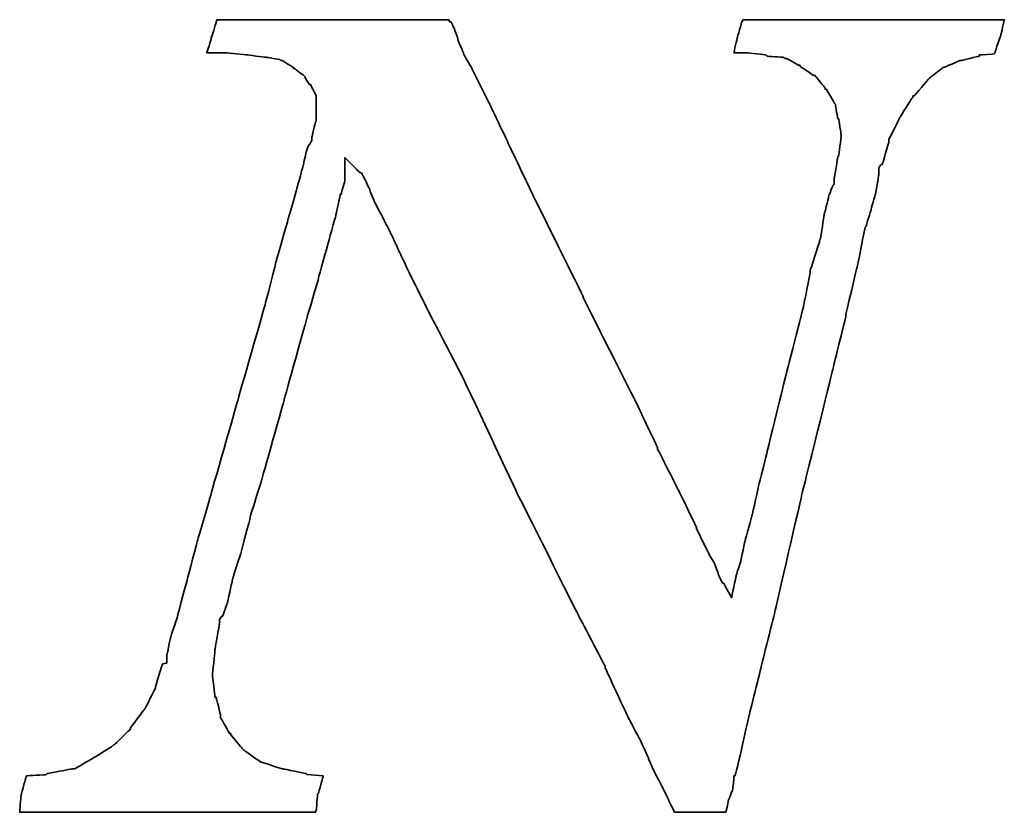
# Model space of a CAD drawing. Header units: millimetres. Extents: x 8 to 314, y 87 to 183.
# Tile 33 of 38: x 249.45 to 252.36, y 114.75 to 117.09. Entities that reach past the tile are written whole.
import ezdxf

# ---------------------------------------------------------------- set-up
doc = ezdxf.new("R2010")
doc.units = ezdxf.units.MM
doc.header["$LTSCALE"] = 0.15
doc.layers.add('DIM', color=4, linetype='CONTINUOUS')
doc.layers.add('layer 1', color=7, linetype='CONTINUOUS')

# ---------------------------------------------------------------- blocks, each defined once
blk = doc.blocks.new('TBI MOTION logo(完整正式版)')
at = {"layer": 'layer 1', "color": 22, "lineweight": 35}
blk.add_open_spline([(58.92625, -7.91875), (58.92625, -7.91875), (58.58625, -7.89375), (58.58625, -7.89375), (58.58625, -7.89375), (58.58625, -7.89375), (58.56625, -7.87125), (58.56625, -7.87125), (58.56625, -7.87125), (58.56625, -7.87125), (58.08375, -7.77375), (58.08375, -7.77375), (58.08375, -7.77375), (58.08375, -7.77375), (58.06125, -7.77375), (58.06125, -7.77375), (58.06125, -7.77375), (58.06125, -7.77375), (57.62625, -7.63125), (57.62625, -7.63125), (57.62625, -7.63125), (57.62625, -7.63125), (57.60625, -7.63125), (57.60625, -7.63125), (57.60625, -7.63125), (57.60625, -7.63125), (57.58125, -7.60625), (57.58125, -7.60625), (57.58125, -7.60625), (57.58125, -7.60625), (57.26625, -7.38875), (57.26625, -7.38875), (57.26625, -7.38875), (57.26625, -7.38875), (57.24625, -7.36875), (57.24625, -7.36875), (57.24625, -7.36875), (57.24625, -7.36875), (57.22125, -7.34375), (57.22125, -7.34375), (57.22125, -7.34375), (57.22125, -7.34375), (56.98125, -7.05375), (56.98125, -7.05375), (56.98125, -7.05375), (56.98125, -7.05375), (56.98125, -7.02875), (56.98125, -7.02875), (56.98125, -7.02875), (56.98125, -7.02875), (56.95625, -7.02875), (56.95625, -7.02875), (56.95625, -7.02875), (56.95625, -7.02875), (56.76625, -6.69625), (56.76625, -6.69625), (56.76625, -6.69625), (56.76625, -6.69625), (56.76625, -6.67125), (56.76625, -6.67125), (56.76625, -6.67125), (56.76625, -6.67125), (56.76625, -6.64875), (56.76625, -6.64875), (56.76625, -6.64875), (56.76625, -6.64875), (56.67125, -6.26375), (56.67125, -6.26375), (56.67125, -6.26375), (56.67125, -6.26375), (56.64625, -6.26375), (56.64625, -6.26375), (56.64625, -6.26375), (56.64625, -6.26375), (56.64625, -6.23875), (56.64625, -6.23875), (56.64625, -6.23875), (56.64625, -6.23875), (56.59625, -5.80875), (56.59625, -5.80875), (56.59625, -5.80875), (56.59625, -5.80875), (56.59625, -5.78375), (56.59625, -5.78375), (56.59625, -5.78375), (56.59625, -5.78375), (56.64625, -5.30375), (56.64625, -5.30375), (56.64625, -5.30375), (56.64625, -5.30375), (56.64625, -5.27875), (56.64625, -5.27875), (56.64625, -5.27875), (56.64625, -5.27875), (56.74125, -4.72875), (56.74125, -4.72875), (56.74125, -4.72875), (56.74125, -4.72875), (56.74125, -4.67875), (56.74125, -4.67875), (56.74125, -4.67875), (56.74125, -4.67875), (56.74125, -4.63375), (56.74125, -4.63375), (56.74125, -4.63375), (56.74125, -4.63375), (56.79125, -4.55875), (56.79125, -4.55875), (56.79125, -4.55875), (56.79125, -4.55875), (56.81125, -4.55875), (56.81125, -4.55875), (56.81125, -4.55875), (56.81125, -4.55875), (56.91125, -4.27375), (56.91125, -4.27375), (56.91125, -4.27375), (56.91125, -4.27375), (57.00625, -3.83874), (57.00625, -3.83874), (57.00625, -3.83874), (57.00625, -3.83874), (57.00625, -3.81374), (57.00625, -3.81374), (57.00625, -3.81374), (57.00625, -3.81374), (57.19875, -3.21374), (57.19875, -3.21374), (57.19875, -3.21374), (57.19875, -3.21374), (57.38625, -2.49625), (57.38625, -2.49625), (57.38625, -2.49625), (57.38625, -2.49625), (57.38625, -2.47374), (57.38625, -2.47374), (57.38625, -2.47374), (57.38625, -2.47374), (57.62625, -1.70375), (57.62625, -1.70375), (57.62625, -1.70375), (57.62625, -1.70375), (58.10625, 0.00125), (58.10625, 0.00125), (58.10625, 0.00125), (58.10625, 0.00125), (58.58625, 1.72625), (58.58625, 1.72625), (58.58625, 1.72625), (58.58625, 1.72625), (58.82625, 2.54125), (58.82625, 2.54125), (58.82625, 2.54125), (58.82625, 2.54125), (58.82625, 2.56374), (58.82625, 2.56374), (58.82625, 2.56374), (58.82625, 2.56374), (59.02125, 3.26125), (59.02125, 3.26125), (59.02125, 3.26125), (59.02125, 3.26125), (59.18625, 3.86125), (59.18625, 3.86125), (59.18625, 3.86125), (59.18625, 3.86125), (59.28625, 4.31875), (59.28625, 4.31875), (59.28625, 4.31875), (59.28625, 4.31875), (59.30625, 4.31875), (59.30625, 4.31875), (59.30625, 4.31875), (59.30625, 4.31875), (59.30625, 4.34125), (59.30625, 4.34125), (59.30625, 4.34125), (59.30625, 4.34125), (59.38125, 4.60625), (59.38125, 4.60625), (59.38125, 4.60625), (59.38125, 4.60625), (59.38125, 4.65125), (59.38125, 4.65125), (59.38125, 4.65125), (59.38125, 4.65125), (59.38125, 5.08625), (59.38125, 5.08625), (59.38125, 5.08625), (59.38125, 5.08625), (59.66625, 4.79624), (59.66625, 4.79624), (59.66625, 4.79624), (59.66625, 4.79624), (59.74125, 4.75124), (59.74125, 4.75124), (59.74125, 4.75124), (59.74125, 4.75124), (59.74125, 4.72624), (59.74125, 4.72624), (59.74125, 4.72624), (59.74125, 4.72624), (59.76125, 4.70124), (59.76125, 4.70124), (59.76125, 4.70124), (59.76125, 4.70124), (59.81125, 4.60625), (59.81125, 4.60625), (59.81125, 4.60625), (59.81125, 4.60625), (59.90625, 4.41125), (59.90625, 4.41125), (59.90625, 4.41125), (59.90625, 4.41125), (59.90625, 4.39125), (59.90625, 4.39125), (59.90625, 4.39125), (59.90625, 4.39125), (60.00375, 4.15124), (60.00375, 4.15124), (60.00375, 4.15124), (60.00375, 4.15124), (60.14625, 3.88374), (60.14625, 3.88374), (60.14625, 3.88374), (60.14625, 3.88374), (60.34125, 3.50124), (60.34125, 3.50124), (60.34125, 3.50124), (60.34125, 3.50124), (60.53125, 3.09125), (60.53125, 3.09125), (60.53125, 3.09125), (60.53125, 3.09125), (60.74625, 2.63625), (60.74625, 2.63625), (60.74625, 2.63625), (60.74625, 2.63625), (61.25125, 1.63124), (61.25125, 1.63124), (61.25125, 1.63124), (61.25125, 1.63124), (61.85125, 0.47625), (61.85125, 0.47625), (61.85125, 0.47625), (61.85125, 0.47625), (63.02625, -2.01874), (63.02625, -2.01874), (63.02625, -2.01874), (63.02625, -2.01874), (64.27625, -4.51374), (64.27625, -4.51374), (64.27625, -4.51374), (64.27625, -4.51374), (64.85125, -5.61375), (64.85125, -5.61375), (64.85125, -5.61375), (64.85125, -5.61375), (64.85125, -5.64125), (64.85125, -5.64125), (64.85125, -5.64125), (64.85125, -5.64125), (65.32875, -6.67125), (65.32875, -6.67125), (65.32875, -6.67125), (65.32875, -6.67125), (65.57125, -7.12875), (65.57125, -7.12875), (65.57125, -7.12875), (65.57125, -7.12875), (65.76125, -7.53625), (65.76125, -7.53625), (65.76125, -7.53625), (65.76125, -7.53625), (65.76125, -7.55625), (65.76125, -7.55625), (65.76125, -7.55625), (65.76125, -7.55625), (65.90375, -7.87125), (65.90375, -7.87125), (65.90375, -7.87125), (65.90375, -7.87125), (66.07125, -8.18125), (66.07125, -8.18125), (66.07125, -8.18125), (66.07125, -8.18125), (66.19125, -8.42375), (66.19125, -8.42375), (66.19125, -8.42375), (66.19125, -8.42375), (66.19125, -8.44375), (66.19125, -8.44375), (66.19125, -8.44375), (66.19125, -8.44375), (66.29125, -8.63875), (66.29125, -8.63875), (66.29125, -8.63875), (66.29125, -8.63875), (66.31125, -8.68625), (66.31125, -8.68625), (66.31125, -8.68625), (66.31125, -8.68625), (66.38375, -8.68625), (66.38375, -8.68625), (66.38375, -8.68625), (66.38375, -8.68625), (66.84125, -8.68625), (66.84125, -8.68625), (66.84125, -8.68625), (66.84125, -8.68625), (67.29625, -8.68625), (67.29625, -8.68625), (67.29625, -8.68625), (67.29625, -8.68625), (67.36625, -8.68625), (67.36625, -8.68625), (67.36625, -8.68625), (67.36625, -8.68625), (67.39125, -8.68625), (67.39125, -8.68625), (67.39125, -8.68625), (67.39125, -8.68625), (67.44125, -8.46875), (67.44125, -8.46875), (67.44125, -8.46875), (67.44125, -8.46875), (67.44125, -8.44375), (67.44125, -8.44375), (67.44125, -8.44375), (67.44125, -8.44375), (67.53625, -8.20375), (67.53625, -8.20375), (67.53625, -8.20375), (67.53625, -8.20375), (67.56125, -7.94375), (67.56125, -7.94375), (67.56125, -7.94375), (67.56125, -7.94375), (67.56125, -7.91875), (67.56125, -7.91875), (67.56125, -7.91875), (67.56125, -7.91875), (67.58625, -7.91875), (67.58625, -7.91875), (67.58625, -7.91875), (67.58625, -7.91875), (67.68125, -7.53625), (67.68125, -7.53625), (67.68125, -7.53625), (67.68125, -7.53625), (67.87375, -6.67125), (67.87375, -6.67125), (67.87375, -6.67125), (67.87375, -6.67125), (68.13625, -5.61375), (68.13625, -5.61375), (68.13625, -5.61375), (68.13625, -5.61375), (68.42375, -4.46374), (68.42375, -4.46374), (68.42375, -4.46374), (68.42375, -4.46374), (68.99875, -1.96874), (68.99875, -1.96874), (68.99875, -1.96874), (68.99875, -1.96874), (69.62625, 0.57625), (69.62625, 0.57625), (69.62625, 0.57625), (69.62625, 0.57625), (69.91125, 1.72625), (69.91125, 1.72625), (69.91125, 1.72625), (69.91125, 1.72625), (69.91125, 1.77625), (69.91125, 1.77625), (69.91125, 1.77625), (69.91125, 1.77625), (70.15125, 2.78124), (70.15125, 2.78124), (70.15125, 2.78124), (70.15125, 2.78124), (70.32125, 3.62125), (70.32125, 3.62125), (70.32125, 3.62125), (70.32125, 3.62125), (70.34125, 3.64625), (70.34125, 3.64625), (70.34125, 3.64625), (70.34125, 3.64625), (70.44125, 3.98125), (70.44125, 3.98125), (70.44125, 3.98125), (70.44125, 3.98125), (70.53625, 4.31875), (70.53625, 4.31875), (70.53625, 4.31875), (70.53625, 4.31875), (70.58125, 4.55875), (70.58125, 4.55875), (70.58125, 4.55875), (70.58125, 4.55875), (70.60625, 4.72624), (70.60625, 4.72624), (70.60625, 4.72624), (70.60625, 4.72624), (70.60625, 4.79624), (70.60625, 4.79624), (70.60625, 4.79624), (70.60625, 4.79624), (70.60625, 4.87125), (70.60625, 4.87125), (70.60625, 4.87125), (70.60625, 4.87125), (70.65625, 4.94125), (70.65625, 4.94125), (70.65625, 4.94125), (70.65625, 4.94125), (70.68125, 4.94125), (70.68125, 4.94125), (70.68125, 4.94125), (70.68125, 4.94125), (70.82125, 5.42125), (70.82125, 5.42125), (70.82125, 5.42125), (70.82125, 5.42125), (70.82125, 5.44625), (70.82125, 5.44625), (70.82125, 5.44625), (70.82125, 5.44625), (70.82125, 5.47125), (70.82125, 5.47125), (70.82125, 5.47125), (70.82125, 5.47125), (71.06125, 5.94625), (71.06125, 5.94625), (71.06125, 5.94625), (71.06125, 5.94625), (71.30125, 6.33124), (71.30125, 6.33124), (71.30125, 6.33124), (71.30125, 6.33124), (71.32625, 6.35625), (71.32625, 6.35625), (71.32625, 6.35625), (71.32625, 6.35625), (71.32625, 6.38124), (71.32625, 6.38124), (71.32625, 6.38124), (71.32625, 6.38124), (71.35125, 6.38124), (71.35125, 6.38124), (71.35125, 6.38124), (71.35125, 6.38124), (71.66125, 6.74125), (71.66125, 6.74125), (71.66125, 6.74125), (71.66125, 6.74125), (71.68625, 6.76625), (71.68625, 6.76625), (71.68625, 6.76625), (71.68625, 6.76625), (71.92625, 6.95624), (71.92625, 6.95624), (71.92625, 6.95624), (71.92625, 6.95624), (71.95125, 6.98125), (71.95125, 6.98125), (71.95125, 6.98125), (71.95125, 6.98125), (71.97625, 6.98125), (71.97625, 6.98125), (71.97625, 6.98125), (71.97625, 6.98125), (72.31125, 7.12624), (72.31125, 7.12624), (72.31125, 7.12624), (72.31125, 7.12624), (72.33375, 7.12624), (72.33375, 7.12624), (72.33375, 7.12624), (72.33375, 7.12624), (72.71625, 7.21875), (72.71625, 7.21875), (72.71625, 7.21875), (72.71625, 7.21875), (72.71625, 7.24624), (72.71625, 7.24624), (72.71625, 7.24624), (72.71625, 7.24624), (72.74125, 7.24624), (72.74125, 7.24624), (72.74125, 7.24624), (72.74125, 7.24624), (73.03124, 7.26624), (73.03124, 7.26624), (73.03124, 7.26624), (73.03124, 7.26624), (73.05375, 7.29125), (73.05375, 7.29125), (73.05375, 7.29125), (73.05375, 7.29125), (73.05375, 7.31625), (73.05375, 7.31625), (73.05375, 7.31625), (73.05375, 7.31625), (73.17625, 7.67625), (73.17625, 7.67625), (73.17625, 7.67625), (73.17625, 7.67625), (73.24625, 7.98625), (73.24625, 7.98625), (73.24625, 7.98625), (73.24625, 7.98625), (73.19625, 7.98625), (73.19625, 7.98625), (73.19625, 7.98625), (73.19625, 7.98625), (72.93625, 7.98625), (72.93625, 7.98625), (72.93625, 7.98625), (72.93625, 7.98625), (72.55125, 7.98625), (72.55125, 7.98625), (72.55125, 7.98625), (72.55125, 7.98625), (72.09625, 7.98625), (72.09625, 7.98625), (72.09625, 7.98625), (72.09625, 7.98625), (71.64125, 7.98625), (71.64125, 7.98625), (71.64125, 7.98625), (71.64125, 7.98625), (70.53625, 7.98625), (70.53625, 7.98625), (70.53625, 7.98625), (70.53625, 7.98625), (69.47875, 7.98625), (69.47875, 7.98625), (69.47875, 7.98625), (69.47875, 7.98625), (68.95125, 7.98625), (68.95125, 7.98625), (68.95125, 7.98625), (68.95125, 7.98625), (68.52125, 7.98625), (68.52125, 7.98625), (68.52125, 7.98625), (68.52125, 7.98625), (68.13625, 7.98625), (68.13625, 7.98625), (68.13625, 7.98625), (68.13625, 7.98625), (67.87375, 7.98625), (67.87375, 7.98625), (67.87375, 7.98625), (67.87375, 7.98625), (67.75125, 7.98625), (67.75125, 7.98625), (67.75125, 7.98625), (67.75125, 7.98625), (67.72625, 7.94125), (67.72625, 7.94125), (67.72625, 7.94125), (67.72625, 7.94125), (67.63125, 7.60625), (67.63125, 7.60625), (67.63125, 7.60625), (67.63125, 7.60625), (67.56125, 7.29125), (67.56125, 7.29125), (67.56125, 7.29125), (67.56125, 7.29125), (67.72625, 7.29125), (67.72625, 7.29125), (67.72625, 7.29125), (67.72625, 7.29125), (67.82625, 7.29125), (67.82625, 7.29125), (67.82625, 7.29125), (67.82625, 7.29125), (67.84625, 7.29125), (67.84625, 7.29125), (67.84625, 7.29125), (67.84625, 7.29125), (68.23125, 7.24624), (68.23125, 7.24624), (68.23125, 7.24624), (68.23125, 7.24624), (68.25875, 7.21875), (68.25875, 7.21875), (68.25875, 7.21875), (68.25875, 7.21875), (68.59125, 7.19624), (68.59125, 7.19624), (68.59125, 7.19624), (68.59125, 7.19624), (68.64125, 7.17125), (68.64125, 7.17125), (68.64125, 7.17125), (68.64125, 7.17125), (68.66625, 7.17125), (68.66625, 7.17125), (68.66625, 7.17125), (68.66625, 7.17125), (68.92625, 7.02624), (68.92625, 7.02624), (68.92625, 7.02624), (68.92625, 7.02624), (68.95125, 7.02624), (68.95125, 7.02624), (68.95125, 7.02624), (68.95125, 7.02624), (68.95125, 7.00624), (68.95125, 7.00624), (68.95125, 7.00624), (68.95125, 7.00624), (69.23875, 6.81125), (69.23875, 6.81125), (69.23875, 6.81125), (69.23875, 6.81125), (69.26625, 6.81125), (69.26625, 6.81125), (69.26625, 6.81125), (69.26625, 6.81125), (69.28625, 6.78625), (69.28625, 6.78625), (69.28625, 6.78625), (69.28625, 6.78625), (69.47875, 6.54875), (69.47875, 6.54875), (69.47875, 6.54875), (69.47875, 6.54875), (69.47875, 6.52375), (69.47875, 6.52375), (69.47875, 6.52375), (69.47875, 6.52375), (69.50625, 6.52375), (69.50625, 6.52375), (69.50625, 6.52375), (69.50625, 6.52375), (69.67125, 6.23625), (69.67125, 6.23625), (69.67125, 6.23625), (69.67125, 6.23625), (69.69375, 6.21125), (69.69375, 6.21125), (69.69375, 6.21125), (69.69375, 6.21125), (69.69375, 6.18625), (69.69375, 6.18625), (69.69375, 6.18625), (69.69375, 6.18625), (69.74625, 5.89875), (69.74625, 5.89875), (69.74625, 5.89875), (69.74625, 5.89875), (69.76625, 5.89875), (69.76625, 5.89875), (69.76625, 5.89875), (69.76625, 5.89875), (69.81375, 5.56625), (69.81375, 5.56625), (69.81375, 5.56625), (69.81375, 5.56625), (69.81375, 5.54125), (69.81375, 5.54125), (69.81375, 5.54125), (69.81375, 5.54125), (69.81375, 5.51625), (69.81375, 5.51625), (69.81375, 5.51625), (69.81375, 5.51625), (69.76625, 5.13125), (69.76625, 5.13125), (69.76625, 5.13125), (69.76625, 5.13125), (69.74625, 5.10874), (69.74625, 5.10874), (69.74625, 5.10874), (69.74625, 5.10874), (69.67125, 4.65125), (69.67125, 4.65125), (69.67125, 4.65125), (69.67125, 4.65125), (69.67125, 4.55875), (69.67125, 4.55875), (69.67125, 4.55875), (69.67125, 4.55875), (69.67125, 4.53125), (69.67125, 4.53125), (69.67125, 4.53125), (69.67125, 4.53125), (69.64625, 4.50874), (69.64625, 4.50874), (69.64625, 4.50874), (69.64625, 4.50874), (69.55125, 4.27125), (69.55125, 4.27125), (69.55125, 4.27125), (69.55125, 4.27125), (69.55125, 4.24625), (69.55125, 4.24625), (69.55125, 4.24625), (69.55125, 4.24625), (69.45375, 3.86125), (69.45375, 3.86125), (69.45375, 3.86125), (69.45375, 3.86125), (69.38625, 3.40624), (69.38625, 3.40624), (69.38625, 3.40624), (69.38625, 3.40624), (69.35875, 3.33125), (69.35875, 3.33125), (69.35875, 3.33125), (69.35875, 3.33125), (69.35875, 3.30875), (69.35875, 3.30875), (69.35875, 3.30875), (69.35875, 3.30875), (69.16625, 2.71125), (69.16625, 2.71125), (69.16625, 2.71125), (69.16625, 2.71125), (69.16625, 2.66375), (69.16625, 2.66375), (69.16625, 2.66375), (69.16625, 2.66375), (69.02625, 1.96374), (69.02625, 1.96374), (69.02625, 1.96374), (69.02625, 1.96374), (68.64125, 0.45624), (68.64125, 0.45624), (68.64125, 0.45624), (68.64125, 0.45624), (68.25875, -1.10625), (68.25875, -1.10625), (68.25875, -1.10625), (68.25875, -1.10625), (68.08625, -1.80125), (68.08625, -1.80125), (68.08625, -1.80125), (68.08625, -1.80125), (67.94625, -2.42625), (67.94625, -2.42625), (67.94625, -2.42625), (67.94625, -2.42625), (67.80125, -2.95375), (67.80125, -2.95375), (67.80125, -2.95375), (67.80125, -2.95375), (67.70625, -3.38375), (67.70625, -3.38375), (67.70625, -3.38375), (67.70625, -3.38375), (67.70625, -3.40875), (67.70625, -3.40875), (67.70625, -3.40875), (67.70625, -3.40875), (67.63125, -3.62375), (67.63125, -3.62375), (67.63125, -3.62375), (67.63125, -3.62375), (67.60625, -3.72125), (67.60625, -3.72125), (67.60625, -3.72125), (67.60625, -3.72125), (67.51125, -4.17375), (67.51125, -4.17375), (67.51125, -4.17375), (67.51125, -4.17375), (67.34625, -3.86374), (67.34625, -3.86374), (67.34625, -3.86374), (67.34625, -3.86374), (67.32125, -3.86374), (67.32125, -3.86374), (67.32125, -3.86374), (67.32125, -3.86374), (67.27125, -3.76874), (67.27125, -3.76874), (67.27125, -3.76874), (67.27125, -3.76874), (67.22625, -3.67374), (67.22625, -3.67374), (67.22625, -3.67374), (67.22625, -3.67374), (67.22625, -3.64875), (67.22625, -3.64875), (67.22625, -3.64875), (67.22625, -3.64875), (67.15125, -3.45375), (67.15125, -3.45375), (67.15125, -3.45375), (67.15125, -3.45375), (67.05625, -3.28875), (67.05625, -3.28875), (67.05625, -3.28875), (67.05625, -3.28875), (66.91125, -3.00125), (66.91125, -3.00125), (66.91125, -3.00125), (66.91125, -3.00125), (66.77125, -2.71375), (66.77125, -2.71375), (66.77125, -2.71375), (66.77125, -2.71375), (66.77125, -2.68875), (66.77125, -2.68875), (66.77125, -2.68875), (66.77125, -2.68875), (66.41125, -1.94374), (66.41125, -1.94374), (66.41125, -1.94374), (66.41125, -1.94374), (65.95125, -1.03375), (65.95125, -1.03375), (65.95125, -1.03375), (65.95125, -1.03375), (65.95125, -1.00875), (65.95125, -1.00875), (65.95125, -1.00875), (65.95125, -1.00875), (65.49625, -0.04874), (65.49625, -0.04874), (65.49625, -0.04874), (65.49625, -0.04874), (64.39375, 2.13624), (64.39375, 2.13624), (64.39375, 2.13624), (64.39375, 2.13624), (64.39375, 2.15624), (64.39375, 2.15624), (64.39375, 2.15624), (64.39375, 2.15624), (63.33625, 4.29125), (63.33625, 4.29125), (63.33625, 4.29125), (63.33625, 4.29125), (62.85625, 5.30125), (62.85625, 5.30125), (62.85625, 5.30125), (62.85625, 5.30125), (62.42625, 6.21125), (62.42625, 6.21125), (62.42625, 6.21125), (62.42625, 6.21125), (62.04125, 6.98125), (62.04125, 6.98125), (62.04125, 6.98125), (62.04125, 6.98125), (61.87375, 7.26624), (61.87375, 7.26624), (61.87375, 7.26624), (61.87375, 7.26624), (61.87375, 7.29125), (61.87375, 7.29125), (61.87375, 7.29125), (61.87375, 7.29125), (61.75625, 7.55625), (61.75625, 7.55625), (61.75625, 7.55625), (61.75625, 7.55625), (61.75625, 7.58124), (61.75625, 7.58124), (61.75625, 7.58124), (61.75625, 7.58124), (61.68375, 7.79375), (61.68375, 7.79375), (61.68375, 7.79375), (61.68375, 7.79375), (61.61125, 7.94125), (61.61125, 7.94125), (61.61125, 7.94125), (61.61125, 7.94125), (61.58625, 7.94125), (61.58625, 7.94125), (61.58625, 7.94125), (61.58625, 7.94125), (61.56375, 7.98625), (61.56375, 7.98625), (61.56375, 7.98625), (61.56375, 7.98625), (61.41875, 7.98625), (61.41875, 7.98625), (61.41875, 7.98625), (61.41875, 7.98625), (61.18125, 7.98625), (61.18125, 7.98625), (61.18125, 7.98625), (61.18125, 7.98625), (60.84125, 7.98625), (60.84125, 7.98625), (60.84125, 7.98625), (60.84125, 7.98625), (60.02625, 7.98625), (60.02625, 7.98625), (60.02625, 7.98625), (60.02625, 7.98625), (59.11625, 7.98625), (59.11625, 7.98625), (59.11625, 7.98625), (59.11625, 7.98625), (58.15625, 7.98625), (58.15625, 7.98625), (58.15625, 7.98625), (58.15625, 7.98625), (57.34125, 7.98625), (57.34125, 7.98625), (57.34125, 7.98625), (57.34125, 7.98625), (57.00625, 7.98625), (57.00625, 7.98625), (57.00625, 7.98625), (57.00625, 7.98625), (56.76625, 7.98625), (56.76625, 7.98625), (56.76625, 7.98625), (56.76625, 7.98625), (56.69125, 7.98625), (56.69125, 7.98625), (56.69125, 7.98625), (56.69125, 7.98625), (56.67125, 7.94125), (56.67125, 7.94125), (56.67125, 7.94125), (56.67125, 7.94125), (56.67125, 7.91625), (56.67125, 7.91625), (56.67125, 7.91625), (56.67125, 7.91625), (56.57125, 7.60625), (56.57125, 7.60625), (56.57125, 7.60625), (56.57125, 7.60625), (56.57125, 7.58124), (56.57125, 7.58124), (56.57125, 7.58124), (56.57125, 7.58124), (56.47625, 7.29125), (56.47625, 7.29125), (56.47625, 7.29125), (56.47625, 7.29125), (56.57125, 7.29125), (56.57125, 7.29125), (56.57125, 7.29125), (56.57125, 7.29125), (56.76625, 7.29125), (56.76625, 7.29125), (56.76625, 7.29125), (56.76625, 7.29125), (56.86125, 7.29125), (56.86125, 7.29125), (56.86125, 7.29125), (56.86125, 7.29125), (56.88625, 7.29125), (56.88625, 7.29125), (56.88625, 7.29125), (56.88625, 7.29125), (57.31625, 7.24624), (57.31625, 7.24624), (57.31625, 7.24624), (57.31625, 7.24624), (57.70125, 7.19624), (57.70125, 7.19624), (57.70125, 7.19624), (57.70125, 7.19624), (57.72625, 7.19624), (57.72625, 7.19624), (57.72625, 7.19624), (57.72625, 7.19624), (58.01125, 7.14624), (58.01125, 7.14624), (58.01125, 7.14624), (58.01125, 7.14624), (58.03625, 7.12624), (58.03625, 7.12624), (58.03625, 7.12624), (58.03625, 7.12624), (58.06125, 7.12624), (58.06125, 7.12624), (58.06125, 7.12624), (58.06125, 7.12624), (58.30125, 6.98125), (58.30125, 6.98125), (58.30125, 6.98125), (58.30125, 6.98125), (58.30125, 6.95624), (58.30125, 6.95624), (58.30125, 6.95624), (58.30125, 6.95624), (58.32375, 6.95624), (58.32375, 6.95624), (58.32375, 6.95624), (58.32375, 6.95624), (58.51625, 6.81125), (58.51625, 6.81125), (58.51625, 6.81125), (58.51625, 6.81125), (58.54125, 6.78625), (58.54125, 6.78625), (58.54125, 6.78625), (58.54125, 6.78625), (58.54125, 6.76625), (58.54125, 6.76625), (58.54125, 6.76625), (58.54125, 6.76625), (58.63625, 6.62124), (58.63625, 6.62124), (58.63625, 6.62124), (58.63625, 6.62124), (58.65875, 6.62124), (58.65875, 6.62124), (58.65875, 6.62124), (58.65875, 6.62124), (58.75625, 6.42625), (58.75625, 6.42625), (58.75625, 6.42625), (58.75625, 6.42625), (58.77875, 6.38124), (58.77875, 6.38124), (58.77875, 6.38124), (58.77875, 6.38124), (58.77875, 6.33124), (58.77875, 6.33124), (58.77875, 6.33124), (58.77875, 6.33124), (58.77875, 6.09125), (58.77875, 6.09125), (58.77875, 6.09125), (58.77875, 6.09125), (58.77875, 5.85125), (58.77875, 5.85125), (58.77875, 5.85125), (58.77875, 5.85125), (58.75625, 5.82625), (58.75625, 5.82625), (58.75625, 5.82625), (58.75625, 5.82625), (58.68625, 5.51625), (58.68625, 5.51625), (58.68625, 5.51625), (58.68625, 5.51625), (58.68625, 5.47125), (58.68625, 5.47125), (58.68625, 5.47125), (58.68625, 5.47125), (58.68625, 5.44625), (58.68625, 5.44625), (58.68625, 5.44625), (58.68625, 5.44625), (58.65875, 5.39625), (58.65875, 5.39625), (58.65875, 5.39625), (58.65875, 5.39625), (58.61125, 5.32624), (58.61125, 5.32624), (58.61125, 5.32624), (58.61125, 5.32624), (58.56625, 5.20375), (58.56625, 5.20375), (58.56625, 5.20375), (58.56625, 5.20375), (58.51625, 4.99125), (58.51625, 4.99125), (58.51625, 4.99125), (58.51625, 4.99125), (58.51625, 4.96625), (58.51625, 4.96625), (58.51625, 4.96625), (58.51625, 4.96625), (58.37125, 4.43625), (58.37125, 4.43625), (58.37125, 4.43625), (58.37125, 4.43625), (58.18125, 3.76625), (58.18125, 3.76625), (58.18125, 3.76625), (58.18125, 3.76625), (57.94125, 2.92624), (57.94125, 2.92624), (57.94125, 2.92624), (57.94125, 2.92624), (57.70125, 1.98874), (57.70125, 1.98874), (57.70125, 1.98874), (57.70125, 1.98874), (57.12625, -0.02374), (57.12625, -0.02374), (57.12625, -0.02374), (57.12625, -0.02374), (56.55125, -2.03875), (56.55125, -2.03875), (56.55125, -2.03875), (56.55125, -2.03875), (56.28625, -2.95375), (56.28625, -2.95375), (56.28625, -2.95375), (56.28625, -2.95375), (56.07125, -3.76874), (56.07125, -3.76874), (56.07125, -3.76874), (56.07125, -3.76874), (55.87625, -4.48874), (55.87625, -4.48874), (55.87625, -4.48874), (55.87625, -4.48874), (55.87625, -4.51374), (55.87625, -4.51374), (55.87625, -4.51374), (55.87625, -4.51374), (55.71125, -5.01625), (55.71125, -5.01625), (55.71125, -5.01625), (55.71125, -5.01625), (55.66125, -5.25375), (55.66125, -5.25375), (55.66125, -5.25375), (55.66125, -5.25375), (55.66125, -5.27875), (55.66125, -5.27875), (55.66125, -5.27875), (55.66125, -5.27875), (55.63625, -5.37375), (55.63625, -5.37375), (55.63625, -5.37375), (55.63625, -5.37375), (55.63625, -5.42375), (55.63625, -5.42375), (55.63625, -5.42375), (55.63625, -5.42375), (55.63625, -5.54125), (55.63625, -5.54125), (55.63625, -5.54125), (55.63625, -5.54125), (55.54125, -5.56875), (55.54125, -5.56875), (55.54125, -5.56875), (55.54125, -5.56875), (55.39625, -6.04875), (55.39625, -6.04875), (55.39625, -6.04875), (55.39625, -6.04875), (55.39625, -6.06875), (55.39625, -6.06875), (55.39625, -6.06875), (55.39625, -6.06875), (55.18125, -6.50375), (55.18125, -6.50375), (55.18125, -6.50375), (55.18125, -6.50375), (55.15625, -6.52875), (55.15625, -6.52875), (55.15625, -6.52875), (55.15625, -6.52875), (54.86875, -6.91125), (54.86875, -6.91125), (54.86875, -6.91125), (54.86875, -6.91125), (54.86875, -6.93375), (54.86875, -6.93375), (54.86875, -6.93375), (54.86875, -6.93375), (54.53125, -7.26875), (54.53125, -7.26875), (54.53125, -7.26875), (54.53125, -7.26875), (54.51125, -7.26875), (54.51125, -7.26875), (54.51125, -7.26875), (54.51125, -7.26875), (54.48625, -7.29625), (54.48625, -7.29625), (54.48625, -7.29625), (54.48625, -7.29625), (54.10375, -7.53625), (54.10375, -7.53625), (54.10375, -7.53625), (54.10375, -7.53625), (53.69625, -7.77375), (53.69625, -7.77375), (53.69625, -7.77375), (53.69625, -7.77375), (53.67125, -7.77375), (53.67125, -7.77375), (53.67125, -7.77375), (53.67125, -7.77375), (53.64625, -7.77375), (53.64625, -7.77375), (53.64625, -7.77375), (53.64625, -7.77375), (53.11625, -7.87125), (53.11625, -7.87125), (53.11625, -7.87125), (53.11625, -7.87125), (53.09625, -7.89375), (53.09625, -7.89375), (53.09625, -7.89375), (53.09625, -7.89375), (52.68625, -7.91875), (52.68625, -7.91875), (52.68625, -7.91875), (52.68625, -7.91875), (52.66125, -7.99125), (52.66125, -7.99125), (52.66125, -7.99125), (52.66125, -7.99125), (52.56625, -8.34875), (52.56625, -8.34875), (52.56625, -8.34875), (52.56625, -8.34875), (52.54125, -8.68625), (52.54125, -8.68625), (52.54125, -8.68625), (52.54125, -8.68625), (52.58875, -8.68625), (52.58875, -8.68625), (52.58875, -8.68625), (52.58875, -8.68625), (52.87625, -8.68625), (52.87625, -8.68625), (52.87625, -8.68625), (52.87625, -8.68625), (53.33625, -8.68625), (53.33625, -8.68625), (53.33625, -8.68625), (53.33625, -8.68625), (53.79125, -8.68625), (53.79125, -8.68625), (53.79125, -8.68625), (53.79125, -8.68625), (54.36625, -8.68625), (54.36625, -8.68625), (54.36625, -8.68625), (54.36625, -8.68625), (55.59125, -8.68625), (55.59125, -8.68625), (55.59125, -8.68625), (55.59125, -8.68625), (56.76625, -8.68625), (56.76625, -8.68625), (56.76625, -8.68625), (56.76625, -8.68625), (57.34125, -8.68625), (57.34125, -8.68625), (57.34125, -8.68625), (57.34125, -8.68625), (57.82125, -8.68625), (57.82125, -8.68625), (57.82125, -8.68625), (57.82125, -8.68625), (58.25125, -8.68625), (58.25125, -8.68625), (58.25125, -8.68625), (58.25125, -8.68625), (58.58625, -8.68625), (58.58625, -8.68625), (58.58625, -8.68625), (58.58625, -8.68625), (58.75625, -8.68625), (58.75625, -8.68625), (58.75625, -8.68625), (58.75625, -8.68625), (58.77875, -8.63875), (58.77875, -8.63875), (58.77875, -8.63875), (58.77875, -8.63875), (58.80625, -8.30375), (58.80625, -8.30375), (58.80625, -8.30375), (58.80625, -8.30375), (58.82625, -8.27875), (58.82625, -8.27875), (58.82625, -8.27875), (58.82625, -8.27875), (58.92625, -7.91875), (58.92625, -7.91875)], degree=3, knots=[0, 0, 0, 0, 0.003125, 0.003125, 0.003125, 0.00312501, 0.00625, 0.00625, 0.00625, 0.00625001, 0.009375, 0.009375, 0.009375, 0.00937501, 0.0125, 0.0125, 0.0125, 0.01250001, 0.015625, 0.015625, 0.015625, 0.01562501, 0.01875, 0.01875, 0.01875, 0.01875001, 0.021875, 0.021875, 0.021875, 0.02187501, 0.025, 0.025, 0.025, 0.02500001, 0.028125, 0.028125, 0.028125, 0.02812501, 0.03125, 0.03125, 0.03125, 0.03125001, 0.034375, 0.034375, 0.034375, 0.03437501, 0.0375, 0.0375, 0.0375, 0.03750001, 0.040625, 0.040625, 0.040625, 0.04062501, 0.04375, 0.04375, 0.04375, 0.04375001, 0.046875, 0.046875, 0.046875, 0.04687501, 0.05, 0.05, 0.05, 0.05000001, 0.053125, 0.053125, 0.053125, 0.05312501, 0.05625, 0.05625, 0.05625, 0.05625001, 0.059375, 0.059375, 0.059375, 0.05937501, 0.0625, 0.0625, 0.0625, 0.06250001, 0.065625, 0.065625, 0.065625, 0.06562501, 0.06875, 0.06875, 0.06875, 0.06875001, 0.071875, 0.071875, 0.071875, 0.07187501, 0.075, 0.075, 0.075, 0.07500001, 0.078125, 0.078125, 0.078125, 0.07812501, 0.08125, 0.08125, 0.08125, 0.08125001, 0.084375, 0.084375, 0.084375, 0.08437501, 0.0875, 0.0875, 0.0875, 0.08750001, 0.090625, 0.090625, 0.090625, 0.09062501, 0.09375, 0.09375, 0.09375, 0.09375001, 0.096875, 0.096875, 0.096875, 0.09687501, 0.1, 0.1, 0.1, 0.10000001, 0.103125, 0.103125, 0.103125, 0.10312501, 0.10625, 0.10625, 0.10625, 0.10625001, 0.109375, 0.109375, 0.109375, 0.10937501, 0.1125, 0.1125, 0.1125, 0.11250001, 0.115625, 0.115625, 0.115625, 0.11562501, 0.11875, 0.11875, 0.11875, 0.11875001, 0.121875, 0.121875, 0.121875, 0.12187501, 0.125, 0.125, 0.125, 0.12500001, 0.128125, 0.128125, 0.128125, 0.12812501, 0.13125, 0.13125, 0.13125, 0.13125001, 0.134375, 0.134375, 0.134375, 0.13437501, 0.1375, 0.1375, 0.1375, 0.13750001, 0.140625, 0.140625, 0.140625, 0.14062501, 0.14375, 0.14375, 0.14375, 0.14375001, 0.146875, 0.146875, 0.146875, 0.14687501, 0.15, 0.15, 0.15, 0.15000001, 0.153125, 0.153125, 0.153125, 0.15312501, 0.15625, 0.15625, 0.15625, 0.15625001, 0.159375, 0.159375, 0.159375, 0.15937501, 0.1625, 0.1625, 0.1625, 0.16250001, 0.165625, 0.165625, 0.165625, 0.16562501, 0.16875, 0.16875, 0.16875, 0.16875001, 0.171875, 0.171875, 0.171875, 0.17187501, 0.175, 0.175, 0.175, 0.17500001, 0.178125, 0.178125, 0.178125, 0.17812501, 0.18125, 0.18125, 0.18125, 0.18125001, 0.184375, 0.184375, 0.184375, 0.18437501, 0.1875, 0.1875, 0.1875, 0.18750001, 0.190625, 0.190625, 0.190625, 0.19062501, 0.19375, 0.19375, 0.19375, 0.19375001, 0.196875, 0.196875, 0.196875, 0.19687501, 0.2, 0.2, 0.2, 0.20000001, 0.203125, 0.203125, 0.203125, 0.20312501, 0.20625, 0.20625, 0.20625, 0.20625001, 0.209375, 0.209375, 0.209375, 0.20937501, 0.2125, 0.2125, 0.2125, 0.21250001, 0.215625, 0.215625, 0.215625, 0.21562501, 0.21875, 0.21875, 0.21875, 0.21875001, 0.221875, 0.221875, 0.221875, 0.22187501, 0.225, 0.225, 0.225, 0.22500001, 0.228125, 0.228125, 0.228125, 0.22812501, 0.23125, 0.23125, 0.23125, 0.23125001, 0.234375, 0.234375, 0.234375, 0.23437501, 0.2375, 0.2375, 0.2375, 0.23750001, 0.240625, 0.240625, 0.240625, 0.24062501, 0.24375, 0.24375, 0.24375, 0.24375001, 0.246875, 0.246875, 0.246875, 0.24687501, 0.25, 0.25, 0.25, 0.25000001, 0.253125, 0.253125, 0.253125, 0.25312501, 0.25625, 0.25625, 0.25625, 0.25625001, 0.259375, 0.259375, 0.259375, 0.25937501, 0.2625, 0.2625, 0.2625, 0.26250001, 0.265625, 0.265625, 0.265625, 0.26562501, 0.26875, 0.26875, 0.26875, 0.26875001, 0.271875, 0.271875, 0.271875, 0.27187501, 0.275, 0.275, 0.275, 0.27500001, 0.278125, 0.278125, 0.278125, 0.27812501, 0.28125, 0.28125, 0.28125, 0.28125001, 0.284375, 0.284375, 0.284375, 0.28437501, 0.2875, 0.2875, 0.2875, 0.28750001, 0.290625, 0.290625, 0.290625, 0.29062501, 0.29375, 0.29375, 0.29375, 0.29375001, 0.296875, 0.296875, 0.296875, 0.29687501, 0.3, 0.3, 0.3, 0.30000001, 0.303125, 0.303125, 0.303125, 0.30312501, 0.30625, 0.30625, 0.30625, 0.30625001, 0.309375, 0.309375, 0.309375, 0.30937501, 0.3125, 0.3125, 0.3125, 0.31250001, 0.315625, 0.315625, 0.315625, 0.31562501, 0.31875, 0.31875, 0.31875, 0.31875001, 0.321875, 0.321875, 0.321875, 0.32187501, 0.325, 0.325, 0.325, 0.32500001, 0.328125, 0.328125, 0.328125, 0.32812501, 0.33125, 0.33125, 0.33125, 0.33125001, 0.334375, 0.334375, 0.334375, 0.33437501, 0.3375, 0.3375, 0.3375, 0.33750001, 0.340625, 0.340625, 0.340625, 0.34062501, 0.34375, 0.34375, 0.34375, 0.34375001, 0.346875, 0.346875, 0.346875, 0.34687501, 0.35, 0.35, 0.35, 0.35000001, 0.353125, 0.353125, 0.353125, 0.35312501, 0.35625, 0.35625, 0.35625, 0.35625001, 0.359375, 0.359375, 0.359375, 0.35937501, 0.3625, 0.3625, 0.3625, 0.36250001, 0.365625, 0.365625, 0.365625, 0.36562501, 0.36875, 0.36875, 0.36875, 0.36875001, 0.371875, 0.371875, 0.371875, 0.37187501, 0.375, 0.375, 0.375, 0.37500001, 0.378125, 0.378125, 0.378125, 0.37812501, 0.38125, 0.38125, 0.38125, 0.38125001, 0.384375, 0.384375, 0.384375, 0.38437501, 0.3875, 0.3875, 0.3875, 0.38750001, 0.390625, 0.390625, 0.390625, 0.39062501, 0.39375, 0.39375, 0.39375, 0.39375001, 0.396875, 0.396875, 0.396875, 0.39687501, 0.4, 0.4, 0.4, 0.40000001, 0.403125, 0.403125, 0.403125, 0.40312501, 0.40625, 0.40625, 0.40625, 0.40625001, 0.409375, 0.409375, 0.409375, 0.40937501, 0.4125, 0.4125, 0.4125, 0.41250001, 0.415625, 0.415625, 0.415625, 0.41562501, 0.41875, 0.41875, 0.41875, 0.41875001, 0.421875, 0.421875, 0.421875, 0.42187501, 0.425, 0.425, 0.425, 0.42500001, 0.428125, 0.428125, 0.428125, 0.42812501, 0.43125, 0.43125, 0.43125, 0.43125001, 0.434375, 0.434375, 0.434375, 0.43437501, 0.4375, 0.4375, 0.4375, 0.43750001, 0.440625, 0.440625, 0.440625, 0.44062501, 0.44375, 0.44375, 0.44375, 0.44375001, 0.446875, 0.446875, 0.446875, 0.44687501, 0.45, 0.45, 0.45, 0.45000001, 0.453125, 0.453125, 0.453125, 0.45312501, 0.45625, 0.45625, 0.45625, 0.45625001, 0.459375, 0.459375, 0.459375, 0.45937501, 0.4625, 0.4625, 0.4625, 0.46250001, 0.465625, 0.465625, 0.465625, 0.46562501, 0.46875, 0.46875, 0.46875, 0.46875001, 0.471875, 0.471875, 0.471875, 0.47187501, 0.475, 0.475, 0.475, 0.47500001, 0.478125, 0.478125, 0.478125, 0.47812501, 0.48125, 0.48125, 0.48125, 0.48125001, 0.484375, 0.484375, 0.484375, 0.48437501, 0.4875, 0.4875, 0.4875, 0.48750001, 0.490625, 0.490625, 0.490625, 0.49062501, 0.49375, 0.49375, 0.49375, 0.49375001, 0.496875, 0.496875, 0.496875, 0.49687501, 0.5, 0.5, 0.5, 0.50000001, 0.503125, 0.503125, 0.503125, 0.50312501, 0.50625, 0.50625, 0.50625, 0.50625001, 0.509375, 0.509375, 0.509375, 0.50937501, 0.5125, 0.5125, 0.5125, 0.51250001, 0.515625, 0.515625, 0.515625, 0.51562501, 0.51875, 0.51875, 0.51875, 0.51875001, 0.521875, 0.521875, 0.521875, 0.52187501, 0.525, 0.525, 0.525, 0.52500001, 0.528125, 0.528125, 0.528125, 0.52812501, 0.53125, 0.53125, 0.53125, 0.53125001, 0.534375, 0.534375, 0.534375, 0.53437501, 0.5375, 0.5375, 0.5375, 0.53750001, 0.540625, 0.540625, 0.540625, 0.54062501, 0.54375, 0.54375, 0.54375, 0.54375001, 0.546875, 0.546875, 0.546875, 0.54687501, 0.55, 0.55, 0.55, 0.55000001, 0.553125, 0.553125, 0.553125, 0.55312501, 0.55625, 0.55625, 0.55625, 0.55625001, 0.559375, 0.559375, 0.559375, 0.55937501, 0.5625, 0.5625, 0.5625, 0.56250001, 0.565625, 0.565625, 0.565625, 0.56562501, 0.56875, 0.56875, 0.56875, 0.56875001, 0.571875, 0.571875, 0.571875, 0.57187501, 0.575, 0.575, 0.575, 0.57500001, 0.578125, 0.578125, 0.578125, 0.57812501, 0.58125, 0.58125, 0.58125, 0.58125001, 0.584375, 0.584375, 0.584375, 0.58437501, 0.5875, 0.5875, 0.5875, 0.58750001, 0.590625, 0.590625, 0.590625, 0.59062501, 0.59375, 0.59375, 0.59375, 0.59375001, 0.596875, 0.596875, 0.596875, 0.59687501, 0.6, 0.6, 0.6, 0.60000001, 0.603125, 0.603125, 0.603125, 0.60312501, 0.60625, 0.60625, 0.60625, 0.60625001, 0.609375, 0.609375, 0.609375, 0.60937501, 0.6125, 0.6125, 0.6125, 0.61250001, 0.615625, 0.615625, 0.615625, 0.61562501, 0.61875, 0.61875, 0.61875, 0.61875001, 0.621875, 0.621875, 0.621875, 0.62187501, 0.625, 0.625, 0.625, 0.62500001, 0.628125, 0.628125, 0.628125, 0.62812501, 0.63125, 0.63125, 0.63125, 0.63125001, 0.634375, 0.634375, 0.634375, 0.63437501, 0.6375, 0.6375, 0.6375, 0.63750001, 0.640625, 0.640625, 0.640625, 0.64062501, 0.64375, 0.64375, 0.64375, 0.64375001, 0.646875, 0.646875, 0.646875, 0.64687501, 0.65, 0.65, 0.65, 0.65000001, 0.653125, 0.653125, 0.653125, 0.65312501, 0.65625, 0.65625, 0.65625, 0.65625001, 0.659375, 0.659375, 0.659375, 0.65937501, 0.6625, 0.6625, 0.6625, 0.66250001, 0.665625, 0.665625, 0.665625, 0.66562501, 0.66875, 0.66875, 0.66875, 0.66875001, 0.671875, 0.671875, 0.671875, 0.67187501, 0.675, 0.675, 0.675, 0.67500001, 0.678125, 0.678125, 0.678125, 0.67812501, 0.68125, 0.68125, 0.68125, 0.68125001, 0.684375, 0.684375, 0.684375, 0.68437501, 0.6875, 0.6875, 0.6875, 0.68750001, 0.690625, 0.690625, 0.690625, 0.69062501, 0.69375, 0.69375, 0.69375, 0.69375001, 0.696875, 0.696875, 0.696875, 0.69687501, 0.7, 0.7, 0.7, 0.70000001, 0.703125, 0.703125, 0.703125, 0.70312501, 0.70625, 0.70625, 0.70625, 0.70625001, 0.709375, 0.709375, 0.709375, 0.70937501, 0.7125, 0.7125, 0.7125, 0.71250001, 0.715625, 0.715625, 0.715625, 0.71562501, 0.71875, 0.71875, 0.71875, 0.71875001, 0.721875, 0.721875, 0.721875, 0.72187501, 0.725, 0.725, 0.725, 0.72500001, 0.728125, 0.728125, 0.728125, 0.72812501, 0.73125, 0.73125, 0.73125, 0.73125001, 0.734375, 0.734375, 0.734375, 0.73437501, 0.7375, 0.7375, 0.7375, 0.73750001, 0.740625, 0.740625, 0.740625, 0.74062501, 0.74375, 0.74375, 0.74375, 0.74375001, 0.746875, 0.746875, 0.746875, 0.74687501, 0.75, 0.75, 0.75, 0.75000001, 0.753125, 0.753125, 0.753125, 0.75312501, 0.75625, 0.75625, 0.75625, 0.75625001, 0.759375, 0.759375, 0.759375, 0.75937501, 0.7625, 0.7625, 0.7625, 0.76250001, 0.765625, 0.765625, 0.765625, 0.76562501, 0.76875, 0.76875, 0.76875, 0.76875001, 0.771875, 0.771875, 0.771875, 0.77187501, 0.775, 0.775, 0.775, 0.77500001, 0.778125, 0.778125, 0.778125, 0.77812501, 0.78125, 0.78125, 0.78125, 0.78125001, 0.784375, 0.784375, 0.784375, 0.78437501, 0.7875, 0.7875, 0.7875, 0.78750001, 0.790625, 0.790625, 0.790625, 0.79062501, 0.79375, 0.79375, 0.79375, 0.79375001, 0.796875, 0.796875, 0.796875, 0.79687501, 0.8, 0.8, 0.8, 0.80000001, 0.803125, 0.803125, 0.803125, 0.80312501, 0.80625, 0.80625, 0.80625, 0.80625001, 0.809375, 0.809375, 0.809375, 0.80937501, 0.8125, 0.8125, 0.8125, 0.81250001, 0.815625, 0.815625, 0.815625, 0.81562501, 0.81875, 0.81875, 0.81875, 0.81875001, 0.821875, 0.821875, 0.821875, 0.82187501, 0.825, 0.825, 0.825, 0.82500001, 0.828125, 0.828125, 0.828125, 0.82812501, 0.83125, 0.83125, 0.83125, 0.83125001, 0.834375, 0.834375, 0.834375, 0.83437501, 0.8375, 0.8375, 0.8375, 0.83750001, 0.840625, 0.840625, 0.840625, 0.84062501, 0.84375, 0.84375, 0.84375, 0.84375001, 0.846875, 0.846875, 0.846875, 0.84687501, 0.85, 0.85, 0.85, 0.85000001, 0.853125, 0.853125, 0.853125, 0.85312501, 0.85625, 0.85625, 0.85625, 0.85625001, 0.859375, 0.859375, 0.859375, 0.85937501, 0.8625, 0.8625, 0.8625, 0.86250001, 0.865625, 0.865625, 0.865625, 0.86562501, 0.86875, 0.86875, 0.86875, 0.86875001, 0.871875, 0.871875, 0.871875, 0.87187501, 0.875, 0.875, 0.875, 0.87500001, 0.878125, 0.878125, 0.878125, 0.87812501, 0.88125, 0.88125, 0.88125, 0.88125001, 0.884375, 0.884375, 0.884375, 0.88437501, 0.8875, 0.8875, 0.8875, 0.88750001, 0.890625, 0.890625, 0.890625, 0.89062501, 0.89375, 0.89375, 0.89375, 0.89375001, 0.896875, 0.896875, 0.896875, 0.89687501, 0.9, 0.9, 0.9, 0.90000001, 0.903125, 0.903125, 0.903125, 0.90312501, 0.90625, 0.90625, 0.90625, 0.90625001, 0.909375, 0.909375, 0.909375, 0.90937501, 0.9125, 0.9125, 0.9125, 0.91250001, 0.915625, 0.915625, 0.915625, 0.91562501, 0.91875, 0.91875, 0.91875, 0.91875001, 0.921875, 0.921875, 0.921875, 0.92187501, 0.925, 0.925, 0.925, 0.92500001, 0.928125, 0.928125, 0.928125, 0.92812501, 0.93125, 0.93125, 0.93125, 0.93125001, 0.934375, 0.934375, 0.934375, 0.93437501, 0.9375, 0.9375, 0.9375, 0.93750001, 0.940625, 0.940625, 0.940625, 0.94062501, 0.94375, 0.94375, 0.94375, 0.94375001, 0.946875, 0.946875, 0.946875, 0.94687501, 0.95, 0.95, 0.95, 0.95000001, 0.953125, 0.953125, 0.953125, 0.95312501, 0.95625, 0.95625, 0.95625, 0.95625001, 0.959375, 0.959375, 0.959375, 0.95937501, 0.9625, 0.9625, 0.9625, 0.96250001, 0.965625, 0.965625, 0.965625, 0.96562501, 0.96875, 0.96875, 0.96875, 0.96875001, 0.971875, 0.971875, 0.971875, 0.97187501, 0.975, 0.975, 0.975, 0.97500001, 0.978125, 0.978125, 0.978125, 0.97812501, 0.98125, 0.98125, 0.98125, 0.98125001, 0.984375, 0.984375, 0.984375, 0.98437501, 0.9875, 0.9875, 0.9875, 0.98750001, 0.990625, 0.990625, 0.990625, 0.99062501, 0.99375, 0.99375, 0.99375, 0.99375001, 0.996875, 0.996875, 0.996875, 0.99687501, 1, 1, 1, 1], dxfattribs=at)
blk.add_open_spline([(54.86875, -6.91125), (54.86875, -6.91125), (54.86875, -6.93375), (54.86875, -6.93375)], degree=3, dxfattribs=at)

msp = doc.modelspace()

# ---------------------------------------------------------------- block references
at = {"layer": 'DIM', "color": 7, "xscale": 0.1404528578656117, "yscale": 0.1404528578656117, "zscale": 0.1404528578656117}
msp.add_blockref('TBI MOTION logo(完整正式版)', (242.0753, 115.9682), dxfattribs=at)

doc.saveas('drawing.dxf')
